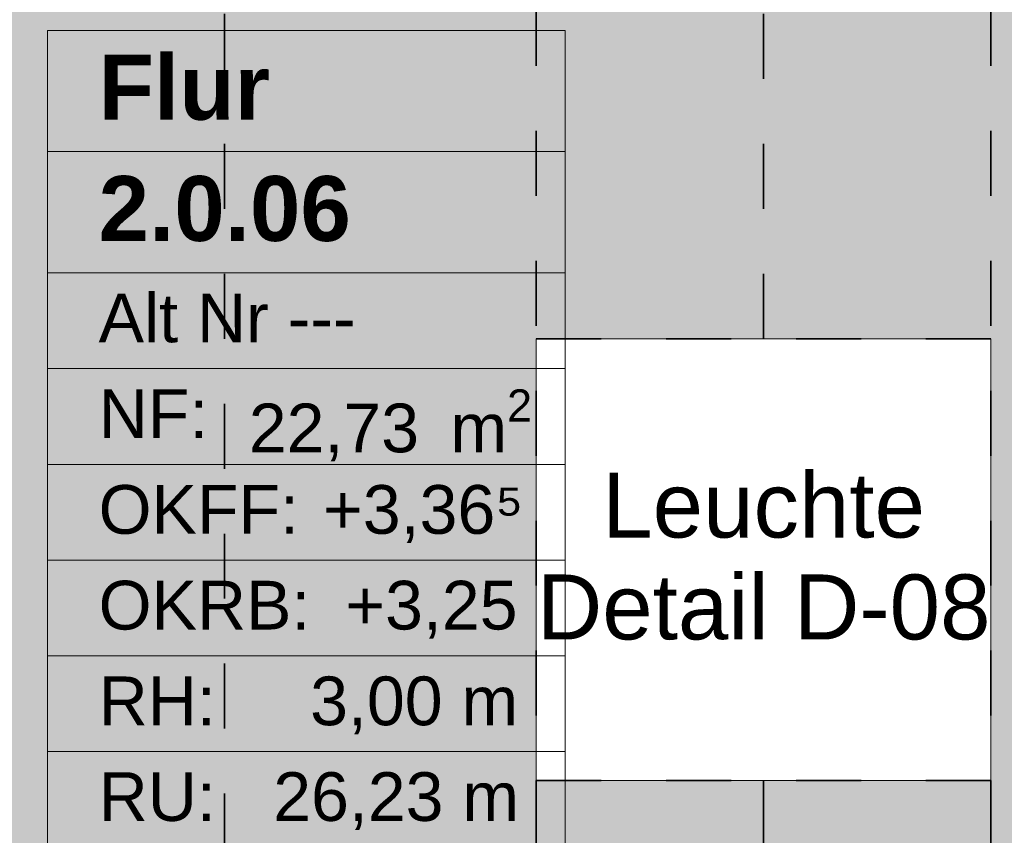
# Model space of a CAD drawing. Header units: metres. Extents: x -3.6 to 85.2, y -11 to 16.8.
# Tile 42 of 183: x 2.4 to 4, y 6.6 to 7.9. Entities that reach past the tile are written whole.
import ezdxf

# ---------------------------------------------------------------- set-up
doc = ezdxf.new("R2010")
doc.units = ezdxf.units.M
doc.header["$MEASUREMENT"] = 0
doc.linetypes.add('Achse', pattern=[0.2, 0.1, -0.05, 0, -0.05])
doc.linetypes.add('Punktlinie weit', pattern=[0.06, 0.01, -0.05])
for name, color, linetype in [('154 - Bemaßung_ Beschriftung.Ausbau - Deckenspiegel', 7, 'Continuous'), ('401 - Zone.Raum_ Raumbegrenzung_ Whg.', 7, 'Continuous'), ('Neubau_651 - Abdeckung.Decke abgehängt_ bekleidet', 7, 'Continuous'), ('Neubau_804 - HKLSE.Elektrik', 7, 'Continuous')]:
    doc.layers.add(name, color=color, linetype=linetype)
doc.styles.add('ERSTELLTER_STIL_1', font='txt')
doc.styles.add('ERSTELLTER_STIL_2', font='txt')

msp = doc.modelspace()

# ---------------------------------------------------------------- hatches: boundary and pattern name
at = {"layer": 'Neubau_651 - Abdeckung.Decke abgehängt_ bekleidet', "linetype": 'Continuous', "lineweight": 13, "true_color": 0xffbfbf}
h = msp.add_hatch(dxfattribs=at)
h.set_pattern_fill('sechseckig_0001', color=254, style=0, pattern_type=2)
h.set_pattern_definition([(90, (0, 0), (-0.1299038, 0), [0.075, -0.15]), (90, (-0.06495, 0.1125), (-0.1299038, 0), [0.075, -0.15]), (150, (5e-18, 0.075), (0.0649519, 0.1125), [0.075, -0.15]), (150, (-0.1299, 0.075), (0.0649519, 0.1125), [0.075, -0.15]), (210, (0, 0), (-0.0649519, 0.1125), [0.075, -0.15]), (210, (-0.1299, 8e-18), (-0.0649519, 0.1125), [0.075, -0.15])])
h.paths.add_polyline_path([(0.235, 6.01), (7.89, 6.01), (7.89, 8.09), (0.235, 8.09)])
h.paths.add_polyline_path([(3.23, 7.39), (3.93, 7.39), (3.93, 6.71), (3.23, 6.71)], flags=0)

# ---------------------------------------------------------------- linework, layer by layer
at = {"layer": '401 - Zone.Raum_ Raumbegrenzung_ Whg.', "color": 7, "linetype": 'Continuous', "lineweight": 9}
for p, q in [((3.2745, 7.8646), (2.4775, 7.8646)), ((2.4775, 7.8646), (2.4775, 6.1654)), ((2.4775, 7.8646), (3.2745, 7.8646)), ((2.4775, 7.6779), (2.4775, 7.8646)), ((3.2745, 6.1654), (3.2745, 7.8646)), ((3.2745, 7.8646), (3.2745, 7.6779)), ((3.2745, 7.6779), (2.4775, 7.6779)), ((2.4775, 7.6779), (3.2745, 7.6779)), ((2.4775, 7.4913), (2.4775, 7.6779)), ((3.2745, 7.6779), (3.2745, 7.4913)), ((3.2745, 7.4913), (2.4775, 7.4913)), ((2.4775, 7.4913), (3.2745, 7.4913)), ((2.4775, 7.344), (2.4775, 7.4913)), ((3.2745, 7.4913), (3.2745, 7.344)), ((3.2745, 7.344), (2.4775, 7.344)), ((2.4775, 7.344), (3.2745, 7.344)), ((2.4775, 7.1967), (2.4775, 7.344)), ((3.2745, 7.344), (3.2745, 7.1967)), ((3.2745, 7.1967), (2.4775, 7.1967)), ((2.4775, 7.1967), (3.2745, 7.1967)), ((2.4775, 7.0494), (2.4775, 7.1967)), ((3.2745, 7.1967), (3.2745, 7.0494)), ((3.2745, 7.0494), (2.4775, 7.0494)), ((2.4775, 7.0494), (3.2745, 7.0494)), ((2.4775, 6.9021), (2.4775, 7.0494)), ((3.2745, 7.0494), (3.2745, 6.9021)), ((3.2745, 6.9021), (2.4775, 6.9021)), ((2.4775, 6.9021), (3.2745, 6.9021)), ((2.4775, 6.7547), (2.4775, 6.9021)), ((3.2745, 6.9021), (3.2745, 6.7547)), ((3.2745, 6.7547), (2.4775, 6.7547)), ((2.4775, 6.7547), (3.2745, 6.7547)), ((2.4775, 6.6074), (2.4775, 6.7547)), ((3.2745, 6.7547), (3.2745, 6.6074))]:
    msp.add_line(p, q, dxfattribs=at)
at = {"layer": 'Neubau_651 - Abdeckung.Decke abgehängt_ bekleidet', "color": 1, "linetype": 'Achse', "lineweight": 35}
for p, q in [((2.75, 8.09), (2.75, 6.01)), ((3.23, 6.01), (3.23, 8.09)), ((3.58, 8.09), (3.58, 7.39)), ((3.93, 6.01), (3.93, 8.09)), ((3.23, 7.39), (3.93, 7.39)), ((3.23, 6.71), (3.93, 6.71)), ((3.58, 6.71), (3.58, 6.01))]:
    msp.add_line(p, q, dxfattribs=at)
at = {"layer": 'Neubau_651 - Abdeckung.Decke abgehängt_ bekleidet', "color": 1, "linetype": 'Punktlinie weit', "lineweight": 13, "flags": 128}
msp.add_lwpolyline([(3.23, 7.39), (3.93, 7.39), (3.93, 6.71), (3.23, 6.71)], close=True, dxfattribs=at)
at = {"layer": 'Neubau_804 - HKLSE.Elektrik', "color": 1, "linetype": 'Continuous', "lineweight": 13, "flags": 128}
msp.add_lwpolyline([(3.23, 6.71), (3.93, 6.71), (3.93, 7.39), (3.23, 7.39)], close=True, dxfattribs=at)

# ---------------------------------------------------------------- texts
at = {"layer": '154 - Bemaßung_ Beschriftung.Ausbau - Deckenspiegel', "color": 7, "linetype": 'Continuous', "lineweight": 9, "insert": (3.58, 7.0549), "char_height": 0.1, "attachment_point": 5, "line_spacing_factor": 0.940294, "style": 'ERSTELLTER_STIL_2'}
msp.add_mtext('\\A1;{\\pqc;\\fArial|b0|i0|c0|p38;Leuchte\\P\\pqc;\\fArial|b0|i0|c0|p38;Detail\\fArial|b0|i0|c0|p38; \\fArial|b0|i0|c0|p38;D-08}', dxfattribs=at)
at = {"layer": '401 - Zone.Raum_ Raumbegrenzung_ Whg.', "color": 7, "lineweight": 9, "attachment_point": 1}
for s, insert, char_height, style in [('\\A1;{\\pqj;\\pt0;\\fArial|b1|i0|c0|p38;}', (3.1959, 7.8498), 0.1, 'ERSTELLTER_STIL_1'), ('\\A1;{\\pqj;\\pt0;\\fArial|b1|i0|c0|p38;Flur}', (2.5561, 7.827), 0.1, 'ERSTELLTER_STIL_1'), ('\\A1;{\\pqj;\\pt0;\\fArial|b1|i0|c0|p38;}', (3.1959, 7.6632), 0.1, 'ERSTELLTER_STIL_1'), ('\\A1;{\\pql;\\pt0;\\fArial|b1|i0|c0|p38;2.0.06}', (2.5561, 7.6404), 0.1, 'ERSTELLTER_STIL_1'), ('\\A1;{\\pqj;\\pt0;\\fArial|b0|i0|c0|p38;}', (3.1959, 7.4766), 0.075, 'ERSTELLTER_STIL_2'), ('\\A1;{\\pqj;\\pt0;\\fArial|b0|i0|c0|p38;Alt Nr ---}', (2.5561, 7.4595), 0.075, 'ERSTELLTER_STIL_2'), ('\\A1;{\\pqj;\\pt0;\\fArial|b0|i0|c0|p38;NF: }', (2.5561, 7.3121), 0.075, 'ERSTELLTER_STIL_2'), ('\\A1;{\\pql;\\pt0,0.05;\\fArial|b0|i0|c0|p38;22,73\\fArial|b0|i0|c0|p38;\\A1{\\H.66x;\\S^  ;}\\fArial|b0|i0|c0|p38; m\\fArial|b0|i0|c0|p38;\\A1{\\H.66x;\\S2^  ;}}', (2.7873, 7.3121), 0.075, 'ERSTELLTER_STIL_2'), ('\\A1;{\\pqj;\\pt0;\\fArial|b0|i0|c0|p38;+3,36⁵}', (2.9017, 7.1648), 0.075, 'ERSTELLTER_STIL_2'), ('\\A1;{\\pqj;\\pt0;\\fArial|b0|i0|c0|p38;OKFF: }', (2.5561, 7.1648), 0.075, 'ERSTELLTER_STIL_2'), ('\\A1;{\\pqj;\\pt0;\\fArial|b0|i0|c0|p38;OKRB: }', (2.5561, 7.0175), 0.075, 'ERSTELLTER_STIL_2'), ('\\A1;{\\pqj;\\pt0;\\fArial|b0|i0|c0|p38;+3,25}', (2.936, 7.0175), 0.075, 'ERSTELLTER_STIL_2'), ('\\A1;{\\pqj;\\pt0;\\fArial|b0|i0|c0|p38;RH: }', (2.5561, 6.8702), 0.075, 'ERSTELLTER_STIL_2'), ('\\A1;{\\pqj;\\pt0;\\fArial|b0|i0|c0|p38;3,00 m}', (2.8818, 6.8702), 0.075, 'ERSTELLTER_STIL_2'), ('\\A1;{\\pqj;\\pt0;\\fArial|b0|i0|c0|p38;RU: }', (2.5561, 6.7229), 0.075, 'ERSTELLTER_STIL_2'), ('\\A1;{\\pqj;\\pt0;\\fArial|b0|i0|c0|p38;26,23 m}', (2.8249, 6.7229), 0.075, 'ERSTELLTER_STIL_2')]:
    msp.add_mtext(s, dxfattribs=dict(at, insert=insert, char_height=char_height, style=style))

doc.saveas('drawing.dxf')
